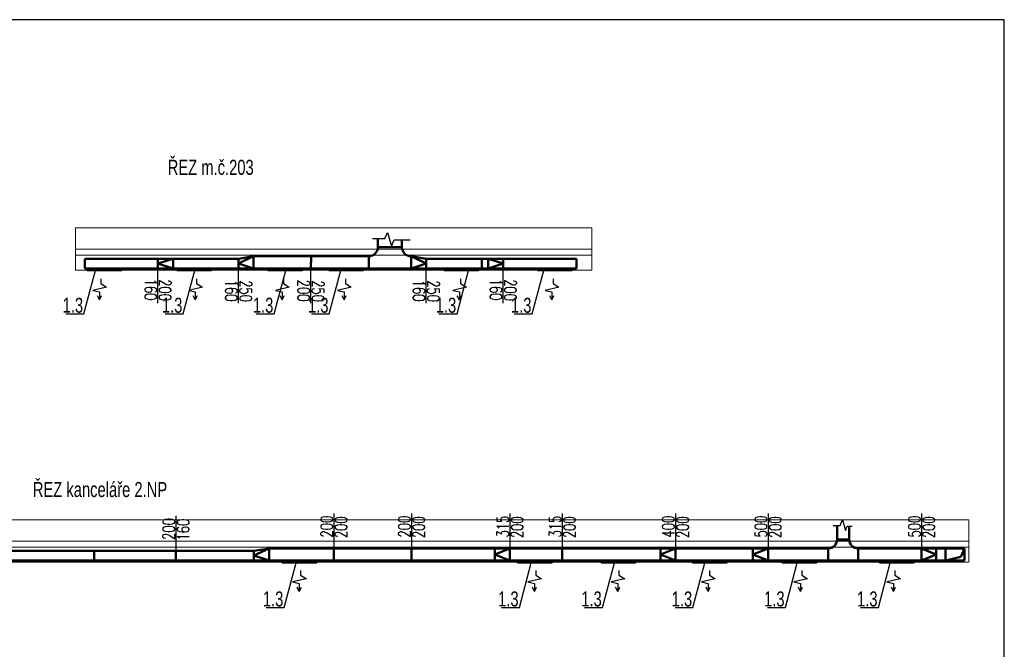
# Model space of a CAD drawing. Header units: millimetres. Extents: x 28262 to 240133, y -152087 to 56534.
# Tile 58 of 107: x 213476 to 229805, y -104882 to -94437. Entities that reach past the tile are written whole.
import ezdxf

# ---------------------------------------------------------------- set-up
doc = ezdxf.new("R2010")
doc.units = ezdxf.units.MM
doc.header["$MEASUREMENT"] = 0
doc.layers.get('0').update_dxf_attribs({"lineweight": 9})
for name, color, linetype, lineweight in [('--písmo', 7, 'Continuous', 25), ('--VZT', 6, 'Continuous', 50), ('--VZT POPIS', 7, 'Continuous', 25), ('--VZT_POPIS', 7, 'Continuous', 25)]:
    doc.layers.add(name, color=color, linetype=linetype, lineweight=lineweight)
doc.styles.add('styl1', font='arial.ttf', dxfattribs={"width": 0.7, "height": 250})
doc.styles.add('styl6', font='romans.shx', dxfattribs={"width": 0.7, "height": 200})

msp = doc.modelspace()

# ---------------------------------------------------------------- linework, layer by layer
at = {"layer": '--písmo'}
for p, q in [((229805, -94437), (198305, -94437)), ((229805, -116712), (229805, -94437))]:
    msp.add_line(p, q, dxfattribs=at)
at = {"layer": '--VZT'}
for p, q in [((219416, -98212), (219416, -98067)), ((219816, -98212), (219816, -98087)), ((219416, -98212), (219816, -98212)), ((214557, -98562), (214557, -98402)), ((214557, -98402), (215770, -98402)), ((215770, -98562), (215770, -98402)), ((215770, -98402), (217104, -98402)), ((216020, -98402), (215770, -98482)), ((216020, -98562), (216020, -98402)), ((217104, -98402), (217354, -98362)), ((217354, -98362), (217104, -98482)), ((217104, -98402), (217104, -98562)), ((217354, -98362), (219266, -98362)), ((217354, -98362), (217354, -98562)), ((218304, -98562), (218310, -98362)), ((219266, -98362), (219266, -98562)), ((219966, -98362), (219966, -98362)), ((219966, -98362), (219966, -98562)), ((219966, -98362), (220216, -98402)), ((219966, -98362), (220216, -98482)), ((220216, -98562), (220216, -98402)), ((220216, -98402), (221496, -98402)), ((221141, -98562), (221141, -98402)), ((221246, -98562), (221246, -98402)), ((221246, -98402), (221496, -98482)), ((221496, -98562), (221496, -98402)), ((221496, -98402), (222708, -98402)), ((222708, -98562), (222708, -98402)), ((214557, -98562), (222708, -98562)), ((214603, -98562), (214603, -98590)), ((215163, -98590), (214603, -98590)), ((215163, -98562), (215163, -98590)), ((215770, -98482), (216020, -98562)), ((216092, -98562), (216092, -98590)), ((216652, -98590), (216092, -98590)), ((216652, -98562), (216652, -98590)), ((217104, -98482), (217354, -98562)), ((217602, -98562), (217602, -98590)), ((218162, -98590), (217602, -98590)), ((218162, -98562), (218162, -98590)), ((218610, -98562), (218610, -98590)), ((219170, -98590), (218610, -98590)), ((219170, -98562), (219170, -98590)), ((220216, -98482), (219966, -98562)), ((220522, -98562), (220522, -98590)), ((221082, -98590), (220522, -98590)), ((221082, -98562), (221082, -98590)), ((221496, -98482), (221246, -98562)), ((222074, -98562), (222074, -98590)), ((222634, -98590), (222074, -98590)), ((222634, -98562), (222634, -98590)), ((227032, -103058), (227032, -102826)), ((227232, -103058), (227232, -102838)), ((227032, -103058), (227232, -103058)), ((210385, -103247), (217366, -103247)), ((214713, -103408), (214713, -103248)), ((216067, -103408), (216067, -103248)), ((217360, -103248), (217614, -103208)), ((217614, -103208), (217360, -103328)), ((217360, -103247), (217360, -103408)), ((217360, -103408), (217360, -103248)), ((217360, -103328), (217614, -103408)), ((217614, -103208), (217614, -103408)), ((217614, -103208), (226882, -103208)), ((218686, -103208), (218686, -103408)), ((219974, -103208), (219974, -103408)), ((221357, -103208), (221357, -103408)), ((221607, -103208), (221357, -103308)), ((221357, -103308), (221607, -103408)), ((221607, -103208), (221607, -103408)), ((222474, -103208), (222474, -103408)), ((224101, -103208), (224101, -103408)), ((224351, -103208), (224101, -103308)), ((224101, -103308), (224351, -103408)), ((224351, -103208), (224351, -103408)), ((225637, -103208), (225637, -103408)), ((225887, -103208), (225637, -103308)), ((225637, -103308), (225887, -103408)), ((225887, -103208), (225887, -103408)), ((226882, -103208), (226882, -103408)), ((227382, -103208), (227382, -103408)), ((227382, -103208), (229146, -103208)), ((228433, -103208), (228433, -103408)), ((228433, -103208), (228677, -103308)), ((228677, -103308), (228433, -103408)), ((228677, -103208), (228677, -103408)), ((228831, -103208), (228831, -103408)), ((228831, -103408), (229082, -103346)), ((229082, -103346), (229146, -103208)), ((229146, -103208), (229146, -103408)), ((229146, -103408), (210385, -103408)), ((217837, -103408), (217837, -103436)), ((218397, -103436), (217837, -103436)), ((218397, -103408), (218397, -103436)), ((221738, -103408), (221738, -103436)), ((222298, -103436), (221738, -103436)), ((222298, -103408), (222298, -103436)), ((223128, -103408), (223128, -103436)), ((223688, -103436), (223128, -103436)), ((223688, -103408), (223688, -103436)), ((224641, -103408), (224641, -103436)), ((225201, -103436), (224641, -103436)), ((225201, -103408), (225201, -103436)), ((226128, -103408), (226128, -103436)), ((226688, -103436), (226128, -103436)), ((226688, -103408), (226688, -103436)), ((227742, -103408), (227742, -103436)), ((228302, -103436), (227742, -103436)), ((228302, -103408), (228302, -103436))]:
    msp.add_line(p, q, dxfattribs=at)
for centre, start, end in [((219266, -98212), 270, 0), ((219966, -98212), 180, 270), ((226882, -103058), 270, 0), ((227382, -103058), 180, 270)]:
    msp.add_arc(centre, 150, start, end, dxfattribs=at)
at = {"layer": '--VZT POPIS'}
for p, q in [((214542, -99316), (214739, -98574)), ((214595, -98600), (214595, -98562)), ((215170, -98600), (215170, -98562)), ((215770, -99142), (215770, -98562)), ((216084, -98600), (216084, -98562)), ((216188, -99316), (216385, -98574)), ((216659, -98600), (216659, -98562)), ((217104, -99142), (217104, -98562)), ((217594, -98600), (217594, -98562)), ((217696, -99316), (217893, -98574)), ((218169, -98600), (218169, -98562)), ((218304, -99142), (218304, -98562)), ((218602, -98600), (218602, -98562)), ((218611, -99316), (218808, -98574)), ((219177, -98600), (219177, -98562)), ((220216, -99142), (220216, -98562)), ((220514, -98600), (220514, -98562)), ((220729, -99316), (220926, -98574)), ((221089, -98600), (221089, -98562)), ((221496, -99142), (221496, -98562)), ((221977, -99316), (222174, -98574)), ((222066, -98600), (222066, -98562)), ((222641, -98600), (222641, -98562)), ((216067, -102668), (216067, -103248)), ((218686, -102628), (218686, -103208)), ((219974, -102628), (219974, -103208)), ((221607, -102628), (221607, -103208)), ((222474, -102628), (222474, -103208)), ((224351, -102628), (224351, -103208)), ((225887, -102628), (225887, -103208)), ((228433, -102628), (228433, -103208)), ((226965, -102826), (227080, -102826)), ((227080, -102826), (227121, -102736)), ((227121, -102736), (227170, -102910)), ((227170, -102910), (227197, -102838)), ((227197, -102838), (227280, -102838)), ((217829, -103446), (217829, -103408)), ((217862, -104188), (218059, -103447)), ((218404, -103446), (218404, -103408)), ((221730, -103446), (221730, -103408)), ((221763, -104188), (221960, -103447)), ((222305, -103446), (222305, -103408)), ((223120, -103446), (223120, -103408)), ((223142, -104188), (223339, -103447)), ((223695, -103446), (223695, -103408)), ((224633, -103446), (224633, -103408)), ((224642, -104188), (224839, -103447)), ((225208, -103446), (225208, -103408)), ((226120, -103446), (226120, -103408)), ((226174, -104188), (226371, -103447)), ((226695, -103446), (226695, -103408)), ((227716, -104188), (227913, -103447)), ((227734, -103446), (227734, -103408)), ((228309, -103446), (228309, -103408))]:
    msp.add_line(p, q, dxfattribs=at)
at = {"layer": '--VZT_POPIS'}
for p, q in [((219532, -98067), (219577, -97966)), ((219577, -97966), (219641, -98194)), ((219327, -98067), (219532, -98067)), ((219641, -98194), (219686, -98087)), ((219686, -98087), (219954, -98087)), ((214595, -98600), (215170, -98600)), ((214634, -98561), (214634, -98590)), ((214672, -98561), (214672, -98590)), ((214713, -98561), (214713, -98590)), ((214756, -98561), (214756, -98590)), ((214797, -98561), (214797, -98590)), ((214835, -98561), (214835, -98590)), ((214876, -98561), (214876, -98590)), ((214919, -98561), (214919, -98590)), ((214960, -98561), (214960, -98590)), ((215001, -98561), (215001, -98590)), ((215042, -98561), (215042, -98590)), ((215084, -98561), (215084, -98590)), ((215125, -98561), (215125, -98590)), ((216084, -98600), (216659, -98600)), ((216123, -98561), (216123, -98590)), ((216162, -98561), (216162, -98590)), ((216203, -98561), (216203, -98590)), ((216245, -98561), (216245, -98590)), ((216286, -98561), (216286, -98590)), ((216325, -98561), (216325, -98590)), ((216366, -98561), (216366, -98590)), ((216408, -98561), (216408, -98590)), ((216449, -98561), (216449, -98590)), ((216490, -98561), (216490, -98590)), ((216531, -98561), (216531, -98590)), ((216574, -98561), (216574, -98590)), ((216615, -98561), (216615, -98590)), ((217594, -98600), (218169, -98600)), ((217633, -98561), (217633, -98590)), ((217672, -98561), (217672, -98590)), ((217713, -98561), (217713, -98590)), ((217755, -98561), (217755, -98590)), ((217796, -98561), (217796, -98590)), ((217835, -98561), (217835, -98590)), ((217876, -98561), (217876, -98590)), ((217918, -98561), (217918, -98590)), ((217959, -98561), (217959, -98590)), ((218000, -98561), (218000, -98590)), ((218041, -98561), (218041, -98590)), ((218084, -98561), (218084, -98590)), ((218125, -98561), (218125, -98590)), ((218602, -98600), (219177, -98600)), ((218641, -98561), (218641, -98590)), ((218680, -98561), (218680, -98590)), ((218721, -98561), (218721, -98590)), ((218763, -98561), (218763, -98590)), ((218804, -98561), (218804, -98590)), ((218843, -98561), (218843, -98590)), ((218884, -98561), (218884, -98590)), ((218926, -98561), (218926, -98590)), ((218967, -98561), (218967, -98590)), ((219008, -98561), (219008, -98590)), ((219049, -98561), (219049, -98590)), ((219092, -98561), (219092, -98590)), ((219133, -98561), (219133, -98590)), ((220514, -98600), (221089, -98600)), ((220553, -98561), (220553, -98590)), ((220592, -98561), (220592, -98590)), ((220633, -98561), (220633, -98590)), ((220675, -98561), (220675, -98590)), ((220716, -98561), (220716, -98590)), ((220755, -98561), (220755, -98590)), ((220796, -98561), (220796, -98590)), ((220838, -98561), (220838, -98590)), ((220879, -98561), (220879, -98590)), ((220920, -98561), (220920, -98590)), ((220961, -98561), (220961, -98590)), ((221004, -98561), (221004, -98590)), ((221045, -98561), (221045, -98590)), ((222066, -98600), (222641, -98600)), ((222105, -98561), (222105, -98590)), ((222144, -98561), (222144, -98590)), ((222185, -98561), (222185, -98590)), ((222227, -98561), (222227, -98590)), ((222268, -98561), (222268, -98590)), ((222307, -98561), (222307, -98590)), ((222348, -98561), (222348, -98590)), ((222390, -98561), (222390, -98590)), ((222431, -98561), (222431, -98590)), ((222472, -98561), (222472, -98590)), ((222513, -98561), (222513, -98590)), ((222556, -98561), (222556, -98590)), ((222597, -98561), (222597, -98590)), ((214821, -98737), (214821, -98814)), ((216410, -98737), (216410, -98814)), ((217850, -98737), (217850, -98814)), ((218879, -98737), (218879, -98814)), ((220789, -98737), (220789, -98814)), ((222323, -98737), (222323, -98814)), ((214918, -98876), (214691, -98927)), ((214691, -98927), (214800, -98954)), ((214821, -98814), (214918, -98876)), ((216507, -98876), (216279, -98927)), ((216279, -98927), (216388, -98954)), ((216410, -98814), (216507, -98876)), ((217947, -98876), (217719, -98927)), ((217719, -98927), (217829, -98954)), ((217850, -98814), (217947, -98876)), ((218976, -98876), (218748, -98927)), ((218748, -98927), (218858, -98954)), ((218879, -98814), (218976, -98876)), ((220887, -98876), (220659, -98927)), ((220659, -98927), (220768, -98954)), ((220789, -98814), (220887, -98876)), ((222420, -98876), (222192, -98927)), ((222192, -98927), (222301, -98954)), ((222323, -98814), (222420, -98876)), ((214800, -99086), (214765, -99016)), ((214800, -98954), (214800, -99086)), ((214800, -99086), (214835, -99014)), ((216388, -99086), (216353, -99016)), ((216388, -98954), (216388, -99086)), ((216388, -99086), (216424, -99014)), ((217829, -99086), (217794, -99016)), ((217829, -98954), (217829, -99086)), ((217829, -99086), (217864, -99014)), ((218858, -99086), (218823, -99016)), ((218858, -98954), (218858, -99086)), ((218858, -99086), (218893, -99014)), ((220768, -99086), (220733, -99016)), ((220768, -98954), (220768, -99086)), ((220768, -99086), (220804, -99014)), ((222301, -99086), (222266, -99016)), ((222301, -98954), (222301, -99086)), ((222301, -99086), (222337, -99014)), ((214244, -99316), (214542, -99316)), ((215890, -99316), (216188, -99316)), ((217398, -99316), (217696, -99316)), ((218313, -99316), (218611, -99316)), ((220430, -99316), (220729, -99316)), ((221679, -99316), (221977, -99316)), ((217829, -103446), (218404, -103446)), ((217868, -103407), (217868, -103436)), ((217906, -103407), (217906, -103436)), ((217947, -103407), (217947, -103436)), ((217990, -103407), (217990, -103436)), ((218031, -103407), (218031, -103436)), ((218069, -103407), (218069, -103436)), ((218110, -103407), (218110, -103436)), ((218153, -103407), (218153, -103436)), ((218194, -103407), (218194, -103436)), ((218235, -103407), (218235, -103436)), ((218276, -103407), (218276, -103436)), ((218318, -103407), (218318, -103436)), ((218359, -103407), (218359, -103436)), ((221730, -103446), (222305, -103446)), ((221769, -103407), (221769, -103436)), ((221807, -103407), (221807, -103436)), ((221848, -103407), (221848, -103436)), ((221891, -103407), (221891, -103436)), ((221932, -103407), (221932, -103436)), ((221970, -103407), (221970, -103436)), ((222011, -103407), (222011, -103436)), ((222054, -103407), (222054, -103436)), ((222095, -103407), (222095, -103436)), ((222136, -103407), (222136, -103436)), ((222177, -103407), (222177, -103436)), ((222219, -103407), (222219, -103436)), ((222260, -103407), (222260, -103436)), ((223120, -103446), (223695, -103446)), ((223159, -103407), (223159, -103436)), ((223198, -103407), (223198, -103436)), ((223239, -103407), (223239, -103436)), ((223281, -103407), (223281, -103436)), ((223322, -103407), (223322, -103436)), ((223361, -103407), (223361, -103436)), ((223402, -103407), (223402, -103436)), ((223444, -103407), (223444, -103436)), ((223485, -103407), (223485, -103436)), ((223526, -103407), (223526, -103436)), ((223567, -103407), (223567, -103436)), ((223610, -103407), (223610, -103436)), ((223651, -103407), (223651, -103436)), ((224633, -103446), (225208, -103446)), ((224672, -103407), (224672, -103436)), ((224710, -103407), (224710, -103436)), ((224751, -103407), (224751, -103436)), ((224794, -103407), (224794, -103436)), ((224835, -103407), (224835, -103436)), ((224873, -103407), (224873, -103436)), ((224914, -103407), (224914, -103436)), ((224957, -103407), (224957, -103436)), ((224998, -103407), (224998, -103436)), ((225039, -103407), (225039, -103436)), ((225080, -103407), (225080, -103436)), ((225122, -103407), (225122, -103436)), ((225163, -103407), (225163, -103436)), ((226120, -103446), (226695, -103446)), ((226159, -103407), (226159, -103436)), ((226198, -103407), (226198, -103436)), ((226239, -103407), (226239, -103436)), ((226281, -103407), (226281, -103436)), ((226322, -103407), (226322, -103436)), ((226361, -103407), (226361, -103436)), ((226402, -103407), (226402, -103436)), ((226444, -103407), (226444, -103436)), ((226485, -103407), (226485, -103436)), ((226526, -103407), (226526, -103436)), ((226567, -103407), (226567, -103436)), ((226610, -103407), (226610, -103436)), ((226651, -103407), (226651, -103436)), ((227734, -103446), (228309, -103446)), ((227773, -103407), (227773, -103436)), ((227811, -103407), (227811, -103436)), ((227852, -103407), (227852, -103436)), ((227895, -103407), (227895, -103436)), ((227936, -103407), (227936, -103436)), ((227974, -103407), (227974, -103436)), ((228015, -103407), (228015, -103436)), ((228058, -103407), (228058, -103436)), ((228099, -103407), (228099, -103436)), ((228140, -103407), (228140, -103436)), ((228181, -103407), (228181, -103436)), ((228223, -103407), (228223, -103436)), ((228264, -103407), (228264, -103436)), ((218134, -103573), (218134, -103650)), ((218134, -103650), (218231, -103712)), ((222035, -103573), (222035, -103650)), ((222035, -103650), (222132, -103712)), ((223414, -103573), (223414, -103650)), ((223414, -103650), (223511, -103712)), ((224915, -103573), (224915, -103650)), ((224915, -103650), (225012, -103712)), ((226446, -103573), (226446, -103650)), ((226446, -103650), (226543, -103712)), ((227988, -103573), (227988, -103650)), ((227988, -103650), (228085, -103712)), ((218231, -103712), (218003, -103763)), ((218003, -103763), (218113, -103790)), ((218113, -103790), (218113, -103922)), ((222132, -103712), (221904, -103763)), ((221904, -103763), (222014, -103790)), ((222014, -103790), (222014, -103922)), ((223511, -103712), (223283, -103763)), ((223283, -103763), (223393, -103790)), ((223393, -103790), (223393, -103922)), ((225012, -103712), (224784, -103763)), ((224784, -103763), (224893, -103790)), ((224893, -103790), (224893, -103922)), ((226543, -103712), (226315, -103763)), ((226315, -103763), (226425, -103790)), ((226425, -103790), (226425, -103922)), ((228085, -103712), (227858, -103763)), ((227858, -103763), (227967, -103790)), ((227967, -103790), (227967, -103922)), ((218113, -103922), (218078, -103851)), ((218113, -103922), (218148, -103850)), ((222014, -103922), (221978, -103851)), ((222014, -103922), (222049, -103850)), ((223393, -103922), (223358, -103851)), ((223393, -103922), (223428, -103850)), ((224893, -103922), (224858, -103851)), ((224893, -103922), (224929, -103850)), ((226425, -103922), (226390, -103851)), ((226425, -103922), (226460, -103850)), ((227967, -103922), (227932, -103851)), ((227967, -103922), (228002, -103850)), ((217563, -104188), (217862, -104188)), ((221464, -104188), (221763, -104188)), ((222844, -104188), (223142, -104188)), ((224344, -104188), (224642, -104188)), ((225875, -104188), (226174, -104188)), ((227418, -104188), (227716, -104188))]:
    msp.add_line(p, q, dxfattribs=at)
for p, q in [((222962, -97891), (214402, -97891)), ((214402, -98591), (214402, -97891)), ((222962, -98591), (222962, -97891)), ((221766, -98241), (214402, -98241)), ((222962, -98241), (221766, -98241)), ((222598, -98241), (222157, -98241)), ((222658, -98241), (222564, -98241)), ((222958, -98241), (222658, -98241)), ((222962, -98342), (214402, -98342)), ((221095, -98342), (220654, -98342)), ((222962, -98591), (214402, -98591)), ((229218, -102736), (210225, -102736)), ((229218, -103086), (210225, -103086)), ((229218, -103186), (210225, -103186)), ((229218, -103436), (210225, -103436))]:
    msp.add_line(p, q)
msp.add_lwpolyline([(229218, -102736), (229218, -103436)])

# ---------------------------------------------------------------- texts
at = {"layer": '--VZT POPIS', "style": 'styl6', "width": 0.7}
for s, rotation, p in [('160', 270, (215549, -98734)), ('200', 270, (215788, -98743)), ('160', 270, (216886, -98751)), ('250', 270, (217125, -98760)), ('200', 270, (218086, -98751)), ('250', 270, (218325, -98760)), ('160', 270, (219998, -98751)), ('250', 270, (220237, -98760)), ('160', 270, (221275, -98734)), ('200', 270, (221514, -98743)), ('200', 90, (216049, -103066)), ('160', 90, (216287, -103076)), ('200', 90, (218668, -103026)), ('200', 90, (218906, -103036)), ('200', 90, (219956, -103026)), ('200', 90, (220194, -103036)), ('315', 90, (221589, -103026)), ('200', 90, (221827, -103036)), ('315', 90, (222456, -103026)), ('200', 90, (222694, -103036)), ('400', 90, (224333, -103026)), ('200', 90, (224571, -103036)), ('500', 90, (225869, -103026)), ('200', 90, (226107, -103036)), ('500', 90, (228414, -103026)), ('200', 90, (228653, -103036))]:
    msp.add_text(s, height=200, rotation=rotation, dxfattribs=at).set_placement(p)
at = {"layer": '--VZT_POPIS', "style": 'styl1', "width": 0.7}
for s, p in [('ŘEZ m.č.203', (215931, -97011)), ('1.3', (214189, -99299)), ('1.3', (215835, -99299)), ('1.3', (217343, -99299)), ('1.3', (218258, -99299)), ('1.3', (220376, -99299)), ('1.3', (221624, -99299)), ('ŘEZ kanceláře 2.NP', (213694, -102356)), ('1.3', (217509, -104171)), ('1.3', (221410, -104171)), ('1.3', (222789, -104171)), ('1.3', (224289, -104171)), ('1.3', (225821, -104171)), ('1.3', (227363, -104171))]:
    msp.add_text(s, height=250, dxfattribs=at).set_placement(p)

doc.saveas('drawing.dxf')
